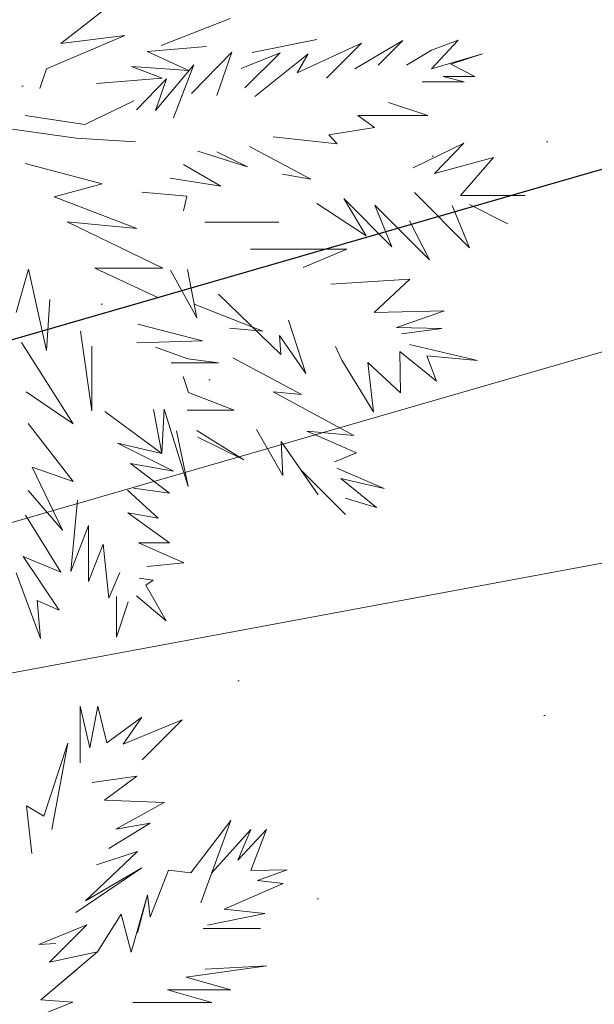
# Model space of a CAD drawing. Header units: millimetres. Extents: x 6487905018 to 6488192500, y 5882180700 to 5882375224.
# Tile 134 of 256: x 6488051489 to 6488052307, y 5882248077 to 5882249478. Entities that reach past the tile are written whole.
import ezdxf
from ezdxf.xclip import XClip

# ---------------------------------------------------------------- set-up
doc = ezdxf.new("R2010")
doc.units = ezdxf.units.MM
doc.header["$MEASUREMENT"] = 0
doc.header["$XCLIPFRAME"] = 2
for name, pattern in [('L_0_09', [2500, 2000, -500]), ('Przerywana', [2400, 1200, -1200]), ('Wipeout_Contour', [1000, 0, -1000])]:
    doc.linetypes.add(name, pattern=pattern)
for name, color, linetype, lineweight in [('drzewa_Nr_pióra__154', 94, 'Continuous', 5), ('LINIA ZABUDOWY_Nr_pióra__1', 7, 'Continuous', 0), ('LINIA ZABUDOWY_Nr_pióra__103', 30, 'Continuous', 30), ('linie plan_Nr_pióra__2', 160, 'Continuous', 25), ('przewod_telekomunikacyjny__linia__Nr_pióra__1', 7, 'Continuous', 0), ('teren zielony_Nr_pióra__157', 93, 'Continuous', 0), ('Wymiarowanie_Nr_pióra__1', 7, 'Continuous', 0), ('Zamość 06.10._2_przewod_elektroenergetyczny___projektowany_lub_w_budowie__linia____ob__projektowany_Nr_pióra__1', 7, 'Continuous', 0)]:
    doc.layers.add(name, color=color, linetype=linetype, lineweight=lineweight)
for name, color, linetype in [('Mapa cyfrowa', 7, 'Continuous'), ('przewod_telekomunikacyjny__linia_', 7, 'Continuous'), ('Wymiarowanie', 7, 'Continuous'), ('Zamość 06.10._2_Mapa cyfrowa', 7, 'Continuous')]:
    doc.layers.add(name, color=color, linetype=linetype)
doc.styles.add('GENERATED_STYLE_2', font='txt')
doc.linetypes.add('Linia zabudowy', pattern='A,0,[6,PZT Orlen Zamość.pdf1.Shx,S=19.84127,R=0,X=0,Y=0],-2500,0', length=2500)
doc.dimstyles.new('GENERATED_STYLE__1', dxfattribs={"dimtxt": 750, "dimasz": 570, "dimexe": 0.18, "dimexo": 0, "dimgap": 0.09, "dimtad": 1, "dimlfac": 0.001, "dimzin": 0, "dimdsep": 46, "dimtxsty": 'GENERATED_STYLE_2', "dimblk": 'ARROWHEAD_11', "dimblk1": 'ARROWHEAD_11', "dimblk2": 'ARROWHEAD_11', "dimcen": 0.09, "dimclrd": 7, "dimclre": 7, "dimclrt": 7, "dimazin": 0, "dimtfac": 1, "dimtdec": 4, "dimtmove": 2, "dimatfit": 3, "dimfxl": 0, "dimtolj": 1, "dimtzin": 0, "dimarcsym": 0})
doc.dimstyles.new('GENERATED_STYLE__9', dxfattribs={"dimtxt": 750, "dimasz": 917.874396, "dimexe": 0.18, "dimexo": 40, "dimgap": 0.09, "dimtad": 1, "dimdec": 0, "dimlfac": 0.1, "dimzin": 0, "dimdsep": 46, "dimtxsty": 'GENERATED_STYLE_2', "dimblk": 'ARROWHEAD_5', "dimblk1": 'ARROWHEAD_5', "dimblk2": 'ARROWHEAD_5', "dimcen": 0.09, "dimclrd": 7, "dimclre": 7, "dimclrt": 7, "dimazin": 0, "dimtfac": 1, "dimtdec": 4, "dimtmove": 2, "dimatfit": 3, "dimfxl": 0, "dimtolj": 1, "dimtzin": 0, "dimarcsym": 0})

# ---------------------------------------------------------------- blocks, each defined once
blk = doc.blocks.new('Rysunek_1_2')
at = {"color": 254, "linetype": 'Wipeout_Contour', "lineweight": 0, "ltscale": 70061284114.24681}
blk.add_wipeout([(6487915525.867126, 5882181505.900702), (6488146644.289524, 5882181505.900702), (6488146644.289524, 5882373115.540435), (6488107628.768834, 5882373115.540435), (6488107628.768834, 5882320263.490532), (6488101226.436201, 5882320263.490532), (6488101226.436201, 5882373115.540435), (6487915525.867126, 5882373115.540435)], dxfattribs=at).dxf.layer = 'Zamość 06.10._2_Mapa cyfrowa'
at = {"layer": 'Zamość 06.10._2_przewod_elektroenergetyczny___projektowany_lub_w_budowie__linia____ob__projektowany_Nr_pióra__1', "linetype": 'L_0_09', "flags": 128}
blk.add_lwpolyline([(6488054460, 5882297950), (6488056220, 5882299210), (6488059670, 5882297960), (6488052560, 5882248750), (6488032030.000001, 5882244930), (6488029080, 5882261360), (6488026000, 5882260550)], dxfattribs=at)
blk = doc.blocks.new('*D75', base_point=(6488045394.921593, 5882250647.102998))
at = {"layer": 'Wymiarowanie_Nr_pióra__1', "linetype": 'Continuous'}
for points in [[(6488060230.552193, 5882248902.391357), (6488060219.134123, 5882248959.793873), (6488060186.61821, 5882249008.457375), (6488060137.954707, 5882249040.973288), (6488060080.552193, 5882249052.391357), (6488060023.149677, 5882249040.973288), (6488059974.486176, 5882249008.457375), (6488059941.970263, 5882248959.793873), (6488059930.552193, 5882248902.391357), (6488059941.970263, 5882248844.988843), (6488059974.486176, 5882248796.32534), (6488060023.149677, 5882248763.809427), (6488060080.552193, 5882248752.391357), (6488060137.954707, 5882248763.809427), (6488060186.61821, 5882248796.32534), (6488060219.134123, 5882248844.988843)], [(6488059031.653335, 5882241782.627208), (6488059020.235264, 5882241840.029723), (6488058987.719352, 5882241888.693226), (6488058939.055849, 5882241921.209138), (6488058881.653335, 5882241932.627208), (6488058824.250819, 5882241921.209138), (6488058775.587317, 5882241888.693226), (6488058743.071404, 5882241840.029723), (6488058731.653335, 5882241782.627208), (6488058743.071404, 5882241725.224693), (6488058775.587317, 5882241676.561191), (6488058824.250819, 5882241644.045279), (6488058881.653335, 5882241632.627208), (6488058939.055849, 5882241644.045279), (6488058987.719352, 5882241676.561191), (6488059020.235264, 5882241725.224693)]]:
    blk.add_hatch(color=256, dxfattribs=at).paths.add_polyline_path(points)
for p, q in [((6488060130.367934, 5882249198.226433), (6488060105.460064, 5882249050.308895)), ((6488059525.861426, 5882248995.795874), (6488059932.634655, 5882248927.299229)), ((6488060228.46973, 5882248877.483486), (6488060635.242959, 5882248808.986841)), ((6488060055.644321, 5882248754.47382), (6488058906.561206, 5882241930.544745))]:
    blk.add_line(p, q, dxfattribs=at)
blk.add_circle((6488060080.552193, 5882248902.391357), 150, dxfattribs=at)
at = {"layer": 'Wymiarowanie_Nr_pióra__1', "insert": (6488059329.541573, 5882245345.779008), "char_height": 750, "attachment_point": 7, "rotation": 80.441619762, "style": 'GENERATED_STYLE_2'}
blk.add_mtext('\\A1;{\\fArial|b1|i0|c238|p38;7,22}', dxfattribs=at)
blk = doc.blocks.new('ARROWHEAD_11')
at = {"color": 0, "linetype": 'Continuous', "lineweight": 0}
blk.add_line((0, 0), (-1, 0), dxfattribs=at)
at = {"color": 0, "linetype": 'Continuous', "lineweight": 0, "const_width": 0.25, "flags": 128}
blk.add_lwpolyline([(-0.125, 0, 1), (0.125, 0, 1)], format="xyb", close=True, dxfattribs=at)
blk = doc.blocks.new('*D77', base_point=(6488045394.921593, 5882250647.102998))
at = {"layer": 'przewod_telekomunikacyjny__linia__Nr_pióra__1', "linetype": 'Continuous'}
blk.add_hatch(color=256, dxfattribs=at).paths.add_polyline_path([(6488057351.020344, 5882262834.607491), (6488056625.094238, 5882262197.391973), (6488057040.957753, 5882261919.79958)])
for p, q in [((6488057351.020344, 5882262834.607491), (6488056625.094238, 5882262197.391973)), ((6488057351.020344, 5882262834.607491), (6488057040.957753, 5882261919.79958)), ((6488057040.957753, 5882261919.79958), (6488056625.094238, 5882262197.391973)), ((6488056833.025996, 5882262058.595777), (6488046247.324568, 5882246200.066916)), ((6488046247.324568, 5882246200.066916), (6488053285.437386, 5882256743.923269)), ((6488049023.248511, 5882250108.702061), (6488049023.248511, 5882250608.702061)), ((6488048773.248511, 5882250358.702061), (6488049273.248511, 5882250358.702061))]:
    blk.add_line(p, q, dxfattribs=at)
at = {"layer": 'przewod_telekomunikacyjny__linia__Nr_pióra__1', "insert": (6488051112.822264, 5882253874.06099), "char_height": 750, "attachment_point": 7, "rotation": 56.276556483, "style": 'GENERATED_STYLE_2'}
blk.add_mtext('\\A1;{\\fArial|b1|i0|c238|p38;R 1\xa0500}', dxfattribs=at)
blk = doc.blocks.new('ARROWHEAD_5')
at = {"color": 0, "linetype": 'Continuous', "lineweight": 0}
blk.add_line((0, 0), (-1, 0), dxfattribs=at)
blk.add_solid([(-1, 0.2679), (0, 0), (-1, -0.2679), (-1, 0.2679)], dxfattribs=at)

msp = doc.modelspace()

# ---------------------------------------------------------------- block references
at = {"layer": 'Mapa cyfrowa', "color": 22, "linetype": 'Continuous', "lineweight": 5}
ref = msp.add_blockref('Rysunek_1_2', (0, 0), dxfattribs=at)
XClip(ref).set_block_clipping_path([(6487915525.8671264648, 5882181505.9007024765), (6488146644.2895231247, 5882181505.9007024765), (6488146644.2895231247, 5882373115.5404348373), (6488107628.7688331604, 5882373115.5404348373), (6488107628.7688331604, 5882320263.4905319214), (6488101226.4362001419, 5882320263.4905319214), (6488101226.4362001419, 5882373115.5404348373), (6487915525.8671264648, 5882373115.5404348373)])

# ---------------------------------------------------------------- next in the draw order: hatches: boundary and pattern name
at = {"layer": 'teren zielony_Nr_pióra__157', "linetype": 'Continuous'}
h = msp.add_hatch(dxfattribs=at)
h.set_pattern_fill('płyty_kamienne', color=256, style=0, pattern_type=2)
h.set_pattern_definition([(45, (6488045394.9, 5882252147.1), (-477.297, 477.297), [0, -450, 0, -675]), (110, (6488046894.9, 5882252147.1), (634.293, 230.864), [0, -330, 0, -570])])
h.paths.add_polyline_path([(6488047566.699059, 5882255932.5327), (6488045555.029326, 5882243354.950158), (6488046140.947524, 5882232527.375745, 0.2070569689), (6488048206.599371, 5882228254.370432, 0.0243137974), (6488049407.91275, 5882227454.239101, 0.0023663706), (6488049528.889167, 5882227382.669014), (6488050419.958063, 5882227639.987889), (6488050422.409745, 5882227655.31354), (6488050730.000001, 5882229610.000001), (6488051058.251553, 5882231630.009551), (6488051118.989788, 5882232009.688929), (6488053911.431513, 5882249465.456784), (6488055989.23284, 5882262453.952582), (6488056194.365236, 5882263736.503895), (6488052143.069927, 5882263733.65154), (6488050824.942152, 5882255492.308228, 0.0532631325)])

# ---------------------------------------------------------------- next in the draw order: linework, layer by layer
at = {"layer": 'drzewa_Nr_pióra__154', "linetype": 'Continuous'}
for p, q in [((6488051547.697546, 5882249444.218559), (6488051622.71108, 5882249502.238717)), ((6488051690.600971, 5882249441.032579), (6488051788.709293, 5882249479.463563)), ((6488051638.802006, 5882249455.489142), (6488051527.339025, 5882249408.036637)), ((6488051547.697546, 5882249444.218559), (6488051638.802006, 5882249455.489142)), ((6488051670.519265, 5882249432.453176), (6488051755.3269, 5882249439.95834)), ((6488051820.010059, 5882249431.454638), (6488051912.334495, 5882249449.779528)), ((6488051975.841879, 5882249444.651904), (6488051884.257384, 5882249402.510386)), ((6488051926.007265, 5882249394.81729), (6488051975.841879, 5882249444.651904)), ((6488052034.885062, 5882249448.443668), (6488051966.091629, 5882249407.817624)), ((6488051999.675825, 5882249413.23443), (6488052034.885062, 5882249448.443668)), ((6488052075.511106, 5882249407.817624), (6488052113.335835, 5882249448.534998)), ((6488052113.335835, 5882249448.534998), (6488052075.598888, 5882249434.500938)), ((6488051729.927699, 5882249405.78775), (6488051670.519265, 5882249432.453176)), ((6488051733.830913, 5882249372.904618), (6488051791.298141, 5882249431.92016)), ((6488051791.298141, 5882249431.92016), (6488051770.003258, 5882249369.899983)), ((6488051859.959033, 5882249430.806925), (6488051804.402448, 5882249408.416934)), ((6488051809.656437, 5882249380.926875), (6488051859.959033, 5882249430.806925)), ((6488051900.104815, 5882249429.190283), (6488051824.171316, 5882249368.816623)), ((6488051884.257384, 5882249402.510386), (6488051900.104815, 5882249429.190283)), ((6488052075.598888, 5882249434.500938), (6488052040.075142, 5882249413.103535)), ((6488052148.096305, 5882249429.484848), (6488052075.511106, 5882249407.817624)), ((6488052102.946622, 5882249414.44543), (6488052148.096305, 5882249429.484848)), ((6488051737.256313, 5882249413.843323), (6488051682.475331, 5882249348.635187)), ((6488051708.195835, 5882249338.371588), (6488051737.256313, 5882249413.843323)), ((6488052137.262692, 5882249396.965646), (6488052102.946622, 5882249414.44543)), ((6488051527.339025, 5882249408.036637), (6488051517.690699, 5882249380.03939)), ((6488051692.084527, 5882249394.501651), (6488051648.32497, 5882249411.109425)), ((6488051648.32497, 5882249411.109425), (6488051729.927699, 5882249405.78775)), ((6488051598.492619, 5882249387.078667), (6488051692.084527, 5882249394.501651)), ((6488051698.215376, 5882249393.653604), (6488051655.548116, 5882249349.49521)), ((6488051682.475331, 5882249348.635187), (6488051698.215376, 5882249393.653604)), ((6488052062.093893, 5882249389.27636), (6488052122.095636, 5882249389.27636)), ((6488052122.095636, 5882249389.27636), (6488052092.183678, 5882249396.965646)), ((6488052092.183678, 5882249396.965646), (6488052137.262692, 5882249396.965646)), ((6488051651.716617, 5882249362.371986), (6488051582.035184, 5882249328.950896)), ((6488052014.082191, 5882249360.062208), (6488052070.0943, 5882249341.732594)), ((6488051582.035184, 5882249328.950896), (6488051496.768488, 5882249341.644292)), ((6488052070.0943, 5882249341.732594), (6488051970.425074, 5882249341.732594)), ((6488051970.425074, 5882249341.732594), (6488051994.148773, 5882249324.533328)), ((6488051569.329645, 5882249309.256423), (6488051478.698129, 5882249322.211523)), ((6488051994.148773, 5882249324.533328), (6488051929.250299, 5882249314.223542)), ((6488051929.250299, 5882249314.223542), (6488051940.976715, 5882249301.239303)), ((6488051653.921831, 5882249304.239861), (6488051569.329645, 5882249309.256423)), ((6488051940.976715, 5882249301.239303), (6488051850.178061, 5882249311.419611)), ((6488052121.67065, 5882249302.021726), (6488052049.401155, 5882249267.171057)), ((6488052079.826282, 5882249259.100321), (6488052121.67065, 5882249302.021726)), ((6488051742.919229, 5882249290.814618), (6488051813.632195, 5882249268.448247)), ((6488051813.632195, 5882249268.448247), (6488051770.003258, 5882249289.731257)), ((6488051816.170471, 5882249297.498131), (6488051903.468512, 5882249250.991761)), ((6488051496.918585, 5882249273.382507), (6488051606.591548, 5882249244.487473)), ((6488051775.318954, 5882249241.12654), (6488051722.506184, 5882249272.018833)), ((6488052163.867732, 5882249281.775284), (6488052079.826282, 5882249259.100321)), ((6488052116.69212, 5882249227.860299), (6488052163.867732, 5882249281.775284)), ((6488051903.468512, 5882249250.991761), (6488051863.434714, 5882249258.080609)), ((6488051606.591548, 5882249244.487473), (6488051538.042053, 5882249225.896729)), ((6488051703.343901, 5882249252.571334), (6488051775.318954, 5882249241.12654)), ((6488051727.31594, 5882249226.694187), (6488051662.907661, 5882249232.353214)), ((6488052051.188532, 5882249232.023701), (6488052129.827952, 5882249153.38428)), ((6488051538.042053, 5882249225.896729), (6488051655.923934, 5882249180.775673)), ((6488051722.50649, 5882249206.188475), (6488051727.31594, 5882249226.694187)), ((6488051912.264468, 5882249216.62801), (6488051982.353346, 5882249170.400782)), ((6488051982.353346, 5882249170.400782), (6488051950.454249, 5882249223.367383)), ((6488051950.454249, 5882249223.367383), (6488052018.97121, 5882249154.850423)), ((6488052208.796886, 5882249227.860299), (6488052116.69212, 5882249227.860299)), ((6488052018.97121, 5882249154.850423), (6488051994.741215, 5882249214.236406)), ((6488051994.741215, 5882249214.236406), (6488052072.492528, 5882249136.485094)), ((6488052129.827952, 5882249153.38428), (6488052105.044964, 5882249213.7026)), ((6488052129.585143, 5882249214.867517), (6488052184.085852, 5882249187.42406)), ((6488052184.085852, 5882249187.42406), (6488052129.585143, 5882249214.867517)), ((6488051655.923934, 5882249180.775673), (6488051556.762534, 5882249190.327814)), ((6488051556.762534, 5882249190.327814), (6488051692.717546, 5882249124.58964)), ((6488051752.76597, 5882249189.670518), (6488051858.349483, 5882249189.670518)), ((6488052072.492528, 5882249136.485094), (6488052044.030452, 5882249191.97479)), ((6488051954.947165, 5882249151.480737), (6488051817.913244, 5882249151.480737)), ((6488051892.593002, 5882249125.262927), (6488051954.947165, 5882249151.480737)), ((6488051483.879682, 5882249061.156496), (6488051501.707931, 5882249123.039268)), ((6488051501.707931, 5882249123.039268), (6488051527.327847, 5882249007.144845)), ((6488051692.717546, 5882249124.58964), (6488051596.075544, 5882249124.58964)), ((6488051596.075544, 5882249124.58964), (6488051686.90296, 5882249082.282499)), ((6488051741.282933, 5882249053.841484), (6488051703.845577, 5882249121.710163)), ((6488051727.861666, 5882249122.739718), (6488051741.282933, 5882249053.841484)), ((6488052044.805473, 5882249108.79804), (6488051931.98039, 5882249101.630145)), ((6488051993.71629, 5882249061.480563), (6488052044.805473, 5882249108.79804)), ((6488051527.327847, 5882249007.144845), (6488051532.004676, 5882249079.75081)), ((6488051860.888055, 5882249001.624741), (6488051772.213394, 5882249087.478822)), ((6488051835.245325, 5882249034.701839), (6488051737.549838, 5882249073.005371)), ((6488052094.227543, 5882249063.868886), (6488051993.71629, 5882249061.480563)), ((6488052025.748448, 5882249039.89337), (6488052094.227543, 5882249063.868886)), ((6488051871.828229, 5882249050.39014), (6488051896.584813, 5882248974.473573)), ((6488051575.826048, 5882249034.64758), (6488051591.769834, 5882248921.59323)), ((6488051749.548918, 5882249021.179669), (6488051657.456955, 5882249044.721157)), ((6488051787.930284, 5882249038.989528), (6488051835.245325, 5882249034.701839)), ((6488052090.357064, 5882249038.565522), (6488052025.748448, 5882249039.89337)), ((6488052032.733694, 5882249030.818956), (6488052090.357064, 5882249038.565522)), ((6488051655.981084, 5882249018.09939), (6488051749.548918, 5882249021.179669)), ((6488051896.584813, 5882248974.473573), (6488051859.036007, 5882249028.515842)), ((6488051859.036007, 5882249028.515842), (6488051860.888055, 5882249001.624741)), ((6488051565.215347, 5882248903.221278), (6488051491.927269, 5882249018.939732)), ((6488051591.769834, 5882248921.59323), (6488051591.769834, 5882249013.323587)), ((6488051728.546012, 5882248995.308391), (6488051682.377382, 5882249011.951656)), ((6488051947.843505, 5882248993.412228), (6488051938.618648, 5882249012.863896)), ((6488052030.600946, 5882249006.05487), (6488052031.326727, 5882248947.053084)), ((6488052030.600946, 5882249006.05487), (6488052082.452329, 5882248963.761056)), ((6488052140.860229, 5882248992.965006), (6488052044.375769, 5882249015.694935)), ((6488051772.004353, 5882248989.657721), (6488051728.546012, 5882248995.308391)), ((6488051890.582147, 5882248944.969326), (6488051792.623612, 5882248996.923222)), ((6488051993.136946, 5882248920.095592), (6488051947.843505, 5882248993.412228)), ((6488052082.452329, 5882248963.761056), (6488052068.973582, 5882248999.704379)), ((6488052068.973582, 5882248999.704379), (6488052140.860229, 5882248992.965006)), ((6488051704.922629, 5882248989.657721), (6488051772.004353, 5882248989.657721)), ((6488052031.326727, 5882248947.053084), (6488051984.989635, 5882248990.213107)), ((6488051984.989635, 5882248990.213107), (6488051993.136946, 5882248920.095592)), ((6488051729.491398, 5882248947.676384), (6488051721.856493, 5882248970.357768)), ((6488051498.167429, 5882248948.737927), (6488051565.215347, 5882248903.221278)), ((6488051794.512643, 5882248922.644425), (6488051729.491398, 5882248947.676384)), ((6488051964.9791, 5882248886.535202), (6488051849.99242, 5882248948.647567)), ((6488051849.99242, 5882248948.647567), (6488051890.582147, 5882248944.969326)), ((6488051679.422508, 5882248923.271966), (6488051691.549997, 5882248860.84735)), ((6488051691.549997, 5882248860.84735), (6488051694.717932, 5882248923.896558)), ((6488051694.717932, 5882248923.896558), (6488051728.990959, 5882248814.046147)), ((6488051727.709141, 5882248922.644425), (6488051794.512643, 5882248922.644425)), ((6488051691.549997, 5882248860.84735), (6488051610.490314, 5882248920.657207)), ((6488051565.348786, 5882248820.893459), (6488051501.287509, 5882248903.496765)), ((6488051808.201523, 5882248851.921906), (6488051741.474433, 5882248893.360312)), ((6488051826.444426, 5882248894.781524), (6488051863.620827, 5882248829.669051)), ((6488051728.990959, 5882248814.046147), (6488051712.519105, 5882248893.157554)), ((6488051742.600535, 5882248883.833658), (6488051808.201523, 5882248851.921906)), ((6488051968.481865, 5882248861.807541), (6488051898.041656, 5882248892.601072)), ((6488051898.041656, 5882248892.601072), (6488051964.9791, 5882248886.535202)), ((6488051628.502813, 5882248875.546338), (6488051691.549997, 5882248860.84735)), ((6488051708.22607, 5882248835.570517), (6488051628.502813, 5882248875.546338)), ((6488051863.620827, 5882248829.669051), (6488051861.242737, 5882248877.756354)), ((6488051861.242737, 5882248877.756354), (6488051914.251285, 5882248802.106576)), ((6488051937.153974, 5882248848.851614), (6488051968.481865, 5882248861.807541)), ((6488051549.995334, 5882248751.889114), (6488051506.947219, 5882248841.425562)), ((6488051506.947219, 5882248841.425562), (6488051565.348786, 5882248820.893459)), ((6488051702.297589, 5882248804.359033), (6488051646.963607, 5882248846.576449)), ((6488051646.963607, 5882248846.576449), (6488051708.22607, 5882248835.570517)), ((6488051914.251285, 5882248802.106576), (6488051889.179734, 5882248837.886791)), ((6488051889.179734, 5882248837.886791), (6488051952.845695, 5882248774.220829)), ((6488052008.319223, 5882248811.001931), (6488051940.652209, 5882248839.919225)), ((6488051997.086935, 5882248784.044438), (6488051946.482603, 5882248825.03191)), ((6488051946.482603, 5882248825.03191), (6488052008.319223, 5882248811.001931)), ((6488051651.189625, 5882248811.635099), (6488051702.297589, 5882248804.359033)), ((6488051501.326296, 5882248808.12979), (6488051549.995334, 5882248751.889114)), ((6488051686.372182, 5882248768.878459), (6488051642.564148, 5882248808.594172)), ((6488051952.575648, 5882248797.197725), (6488051997.086935, 5882248784.044438)), ((6488051571.489313, 5882248794.29396), (6488051562.129072, 5882248692.891355)), ((6488051547.795392, 5882248691.939672), (6488051497.286913, 5882248772.95492)), ((6488051702.536299, 5882248733.706358), (6488051643.345595, 5882248776.315264)), ((6488051643.345595, 5882248776.315264), (6488051686.372182, 5882248768.878459)), ((6488051562.129072, 5882248692.891355), (6488051587.188934, 5882248758.388535)), ((6488051587.188934, 5882248758.388535), (6488051587.188934, 5882248678.850994)), ((6488051587.188934, 5882248678.850994), (6488051608.111546, 5882248731.929557)), ((6488051608.111546, 5882248731.929557), (6488051615.968565, 5882248655.061165)), ((6488051658.268434, 5882248733.856562), (6488051702.536299, 5882248733.706358)), ((6488051723.019094, 5882248705.418419), (6488051658.268434, 5882248733.856562)), ((6488051545.548934, 5882248638.024687), (6488051494.277545, 5882248714.348331)), ((6488051494.277545, 5882248714.348331), (6488051547.795392, 5882248691.939672)), ((6488051670.469162, 5882248700.245706), (6488051723.019094, 5882248705.418419)), ((6488051484.138749, 5882248690.862028), (6488051518.591442, 5882248597.588449)), ((6488051615.968565, 5882248655.061165), (6488051631.562609, 5882248691.410232)), ((6488051679.194757, 5882248680.851301), (6488051659.462328, 5882248683.66054)), ((6488051668.807108, 5882248673.300671), (6488051679.194757, 5882248680.851301)), ((6488051697.852559, 5882248622.689551), (6488051668.807108, 5882248673.300671)), ((6488051626.920625, 5882248599.647701), (6488051626.920625, 5882248657.369184)), ((6488051655.379644, 5882248658.407157), (6488051697.852559, 5882248622.689551)), ((6488051518.591442, 5882248597.588449), (6488051514.098526, 5882248651.503433)), ((6488051514.098526, 5882248651.503433), (6488051545.548934, 5882248638.024687)), ((6488051643.475248, 5882248649.724414), (6488051626.920625, 5882248599.647701)), ((6488051575.070195, 5882248420.936545), (6488051575.070195, 5882248501.272447)), ((6488051575.070195, 5882248501.272447), (6488051589.088014, 5882248442.285135)), ((6488051589.088014, 5882248442.285135), (6488051600.310567, 5882248501.272447)), ((6488051600.310567, 5882248501.272447), (6488051613.334864, 5882248449.005331)), ((6488051663.232744, 5882248485.961019), (6488051613.334864, 5882248449.005331)), ((6488051636.672178, 5882248447.15147), (6488051663.232744, 5882248485.961019)), ((6488051720.338219, 5882248481.895551), (6488051636.672178, 5882248447.15147)), ((6488051663.444086, 5882248425.001418), (6488051720.338219, 5882248481.895551)), ((6488051557.868793, 5882248448.907291), (6488051523.584281, 5882248344.742345)), ((6488051535.012333, 5882248325.975523), (6488051557.868793, 5882248448.907291)), ((6488051655.987698, 5882248401.875339), (6488051592.271597, 5882248392.965799)), ((6488051609.839323, 5882248367.748674), (6488051655.987698, 5882248401.875339)), ((6488051694.661791, 5882248364.238525), (6488051609.839323, 5882248367.748674)), ((6488051625.965924, 5882248326.544043), (6488051694.661791, 5882248364.238525)), ((6488051523.584281, 5882248344.742345), (6488051498.640597, 5882248359.670352)), ((6488051498.640597, 5882248359.670352), (6488051506.597542, 5882248291.59201)), ((6488051616.03577, 5882248299.091252), (6488051674.703833, 5882248334.992667)), ((6488051674.703833, 5882248334.992667), (6488051625.965924, 5882248326.544043)), ((6488051789.555941, 5882248338.544724), (6488051732.647137, 5882248264.240284)), ((6488051746.873244, 5882248221.728923), (6488051789.555941, 5882248338.544724)), ((6488051818.216965, 5882248326.048745), (6488051762.347034, 5882248264.078241)), ((6488051840.681542, 5882248326.048745), (6488051799.871581, 5882248282.315145)), ((6488051799.871581, 5882248282.315145), (6488051818.216965, 5882248326.048745)), ((6488051818.387102, 5882248267.473948), (6488051840.681542, 5882248326.048745)), ((6488051582.605526, 5882248224.697841), (6488051656.790373, 5882248294.491323)), ((6488051656.790373, 5882248294.491323), (6488051598.607035, 5882248275.643908)), ((6488051568.987864, 5882248207.973149), (6488051663.230216, 5882248271.652868)), ((6488051663.230216, 5882248271.652868), (6488051582.605526, 5882248224.697841)), ((6488051701.192567, 5882248268.267561), (6488051685.683454, 5882248229.102623)), ((6488051732.647137, 5882248264.240284), (6488051701.192567, 5882248268.267561)), ((6488051869.767608, 5882248268.621094), (6488051818.387102, 5882248267.473948)), ((6488051827.745722, 5882248253.179331), (6488051869.767608, 5882248268.621094)), ((6488051780.218778, 5882248212.817557), (6488051864.073071, 5882248249.340384)), ((6488051864.073071, 5882248249.340384), (6488051827.745722, 5882248253.179331)), ((6488051647.859546, 5882248151.497602), (6488051671.341612, 5882248233.050971)), ((6488051671.341612, 5882248233.050971), (6488051657.014935, 5882248179.046226)), ((6488051674.696579, 5882248201.357629), (6488051671.341612, 5882248233.050971)), ((6488051685.683454, 5882248229.102623), (6488051674.696579, 5882248201.357629)), ((6488051838.252552, 5882248206.361157), (6488051780.218778, 5882248212.817557)), ((6488051600.054774, 5882248151.964173), (6488051633.449905, 5882248205.478725)), ((6488051633.449905, 5882248205.478725), (6488051647.859546, 5882248151.497602)), ((6488051756.399997, 5882248189.643064), (6488051838.252552, 5882248206.361157)), ((6488051584.822514, 5882248190.58429), (6488051516.498592, 5882248162.268403)), ((6488051531.577455, 5882248137.339231), (6488051584.822514, 5882248190.58429)), ((6488051750.460114, 5882248185.083966), (6488051832.238637, 5882248185.083966)), ((6488051516.498592, 5882248162.268403), (6488051540.603556, 5882248163.824389)), ((6488051519.457091, 5882248083.695712), (6488051600.054774, 5882248151.964173)), ((6488051600.054774, 5882248151.964173), (6488051531.577455, 5882248137.339231)), ((6488051519.457091, 5882248083.695712), (6488051570.618536, 5882248126.880624)), ((6488051570.618536, 5882248126.880624), (6488051519.457091, 5882248083.695712)), ((6488051726.188339, 5882248115.786494), (6488051841.224468, 5882248131.870614)), ((6488051841.224468, 5882248131.870614), (6488051753.002978, 5882248127.388385)), ((6488051789.555941, 5882248097.669966), (6488051726.188339, 5882248115.786494)), ((6488051762.598448, 5882248079.955212), (6488051699.79852, 5882248097.669966)), ((6488051699.79852, 5882248097.669966), (6488051789.555941, 5882248097.669966)), ((6488051564.91017, 5882248080.202086), (6488051519.457091, 5882248083.695712)), ((6488051466.801847, 5882248041.771103), (6488051564.91017, 5882248080.202086)), ((6488051650.193182, 5882248079.955212), (6488051762.598448, 5882248079.955212))]:
    msp.add_line(p, q, dxfattribs=at)
at = {"layer": 'LINIA ZABUDOWY_Nr_pióra__1', "linetype": 'Continuous'}
msp.add_line((6487967680.748654, 5882224564.147346), (6488054033.260641, 5882249500.638053), dxfattribs=at)
at = {"layer": 'LINIA ZABUDOWY_Nr_pióra__103', "linetype": 'Linia zabudowy'}
msp.add_line((6487967609.139334, 5882224803.683537), (6488053920.936393, 5882249728.416771), dxfattribs=at)
at = {"layer": 'linie plan_Nr_pióra__2', "linetype": 'Przerywana'}
msp.add_arc((6488049023.248511, 5882250358.702061), 15000, 355.9747496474, 89.7571800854, dxfattribs=at)

# ---------------------------------------------------------------- next in the draw order: dimensions: what is measured, and where the dimension line sits
at = {"layer": 'przewod_telekomunikacyjny__linia_', "linetype": 'Continuous'}
dim = msp.add_radius_dim(center=(6488049023.248511, 5882250358.702061), mpoint=(6488057351.020344, 5882262834.607491), dimstyle='GENERATED_STYLE__9', dxfattribs=at)
dim.commit()
dim.dimension.update_dxf_attribs({"geometry": '*D77', "text_midpoint": (6488051798.354351, 5882255576.513194), "dimtype": 164, "text_rotation": 56.276556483})
at = {"layer": 'Wymiarowanie', "linetype": 'Continuous'}
dim = msp.add_linear_dim(base=(6488058881.653335, 5882241782.627208), p1=(6488048103.552583, 5882250919.201304), p2=(6488046904.653725, 5882243799.437155), angle=260.441619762, dimstyle='GENERATED_STYLE__1', dxfattribs=at)
dim.commit()
dim.dimension.update_dxf_attribs({"geometry": '*D75', "text_midpoint": (6488059125.421187, 5882246391.914792), "dimtype": 160, "text_rotation": 80.441619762})

doc.saveas('drawing.dxf')
